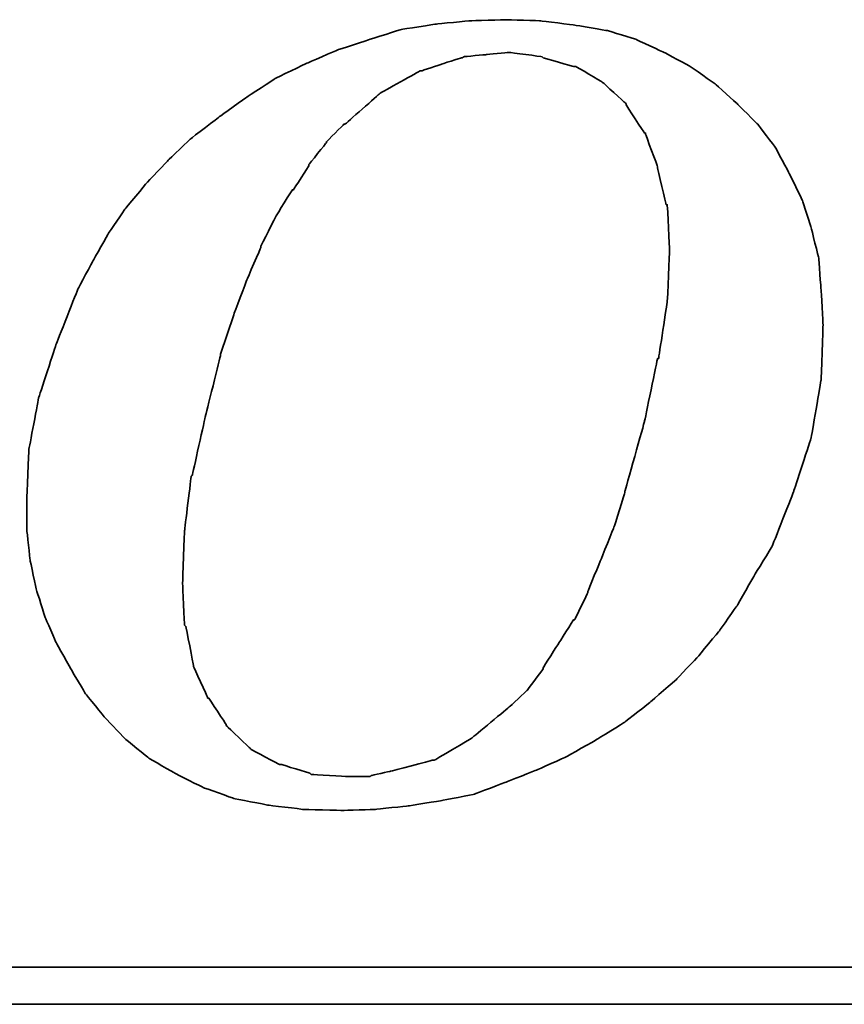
# Model space of a CAD drawing. Header units: millimetres. Extents: x 46 to 338, y 99 to 208.
# Tile 45 of 51: x 278.67 to 283.4, y 131.34 to 137. Entities that reach past the tile are written whole.
import ezdxf

# ---------------------------------------------------------------- set-up
doc = ezdxf.new("R2010")
doc.units = ezdxf.units.MM
doc.layers.add('DIM', color=4, linetype='Continuous')
doc.layers.add('layer 1', color=7, linetype='Continuous')

# ---------------------------------------------------------------- blocks, each defined once
blk = doc.blocks.new('TBI MOTION logo(完整正式版)')
at = {"layer": 'layer 1', "color": 22, "lineweight": 35}
for points, knots in [([(35.79625, -6.98375), (35.79625, -6.98375), (36.23125, -7.43875), (36.23125, -7.43875), (36.23125, -7.43875), (36.23125, -7.43875), (36.75625, -7.87125), (36.75625, -7.87125), (36.75625, -7.87125), (36.75625, -7.87125), (37.33125, -8.20375), (37.33125, -8.20375), (37.33125, -8.20375), (37.33125, -8.20375), (37.95625, -8.51875), (37.95625, -8.51875), (37.95625, -8.51875), (37.95625, -8.51875), (38.62625, -8.75875), (38.62625, -8.75875), (38.62625, -8.75875), (38.62625, -8.75875), (39.37125, -8.90375), (39.37125, -8.90375), (39.37125, -8.90375), (39.37125, -8.90375), (40.14125, -8.99875), (40.14125, -8.99875), (40.14125, -8.99875), (40.14125, -8.99875), (41.02625, -9.02375), (41.02625, -9.02375), (41.02625, -9.02375), (41.02625, -9.02375), (41.74625, -8.99875), (41.74625, -8.99875), (41.74625, -8.99875), (41.74625, -8.99875), (42.46625, -8.92375), (42.46625, -8.92375), (42.46625, -8.92375), (42.46625, -8.92375), (43.21125, -8.80625), (43.21125, -8.80625), (43.21125, -8.80625), (43.21125, -8.80625), (43.93125, -8.66375), (43.93125, -8.66375), (43.93125, -8.66375), (43.93125, -8.66375), (44.62625, -8.39875), (44.62625, -8.39875), (44.62625, -8.39875), (44.62625, -8.39875), (45.29625, -8.13375), (45.29625, -8.13375), (45.29625, -8.13375), (45.29625, -8.13375), (45.94625, -7.84375), (45.94625, -7.84375), (45.94625, -7.84375), (45.94625, -7.84375), (46.61625, -7.46375), (46.61625, -7.46375), (46.61625, -7.46375), (46.61625, -7.46375), (47.24125, -7.07875), (47.24125, -7.07875), (47.24125, -7.07875), (47.24125, -7.07875), (47.81625, -6.62375), (47.81625, -6.62375), (47.81625, -6.62375), (47.81625, -6.62375), (48.36875, -6.14375), (48.36875, -6.14375), (48.36875, -6.14375), (48.36875, -6.14375), (48.84625, -5.64125), (48.84625, -5.64125), (48.84625, -5.64125), (48.84625, -5.64125), (49.32625, -5.06375), (49.32625, -5.06375), (49.32625, -5.06375), (49.32625, -5.06375), (49.71125, -4.51374), (49.71125, -4.51374), (49.71125, -4.51374), (49.71125, -4.51374), (50.09625, -3.83874), (50.09625, -3.83874), (50.09625, -3.83874), (50.09625, -3.83874), (50.48125, -3.21374), (50.48125, -3.21374), (50.48125, -3.21374), (50.48125, -3.21374), (50.96125, -1.99125), (50.96125, -1.99125), (50.96125, -1.99125), (50.96125, -1.99125), (51.34375, -0.81875), (51.34375, -0.81875), (51.34375, -0.81875), (51.34375, -0.81875), (51.56125, 0.45624), (51.56125, 0.45624), (51.56125, 0.45624), (51.56125, 0.45624), (51.60625, 1.67624), (51.60625, 1.67624), (51.60625, 1.67624), (51.60625, 1.67624), (51.56125, 2.44625), (51.56125, 2.44625), (51.56125, 2.44625), (51.56125, 2.44625), (51.51125, 3.14125), (51.51125, 3.14125), (51.51125, 3.14125), (51.51125, 3.14125), (51.34375, 3.81125), (51.34375, 3.81125), (51.34375, 3.81125), (51.34375, 3.81125), (51.15125, 4.41125), (51.15125, 4.41125), (51.15125, 4.41125), (51.15125, 4.41125), (50.86125, 5.01125), (50.86125, 5.01125), (50.86125, 5.01125), (50.86125, 5.01125), (50.55125, 5.58875), (50.55125, 5.58875), (50.55125, 5.58875), (50.55125, 5.58875), (50.16625, 6.09125), (50.16625, 6.09125), (50.16625, 6.09125), (50.16625, 6.09125), (49.71125, 6.54875), (49.71125, 6.54875), (49.71125, 6.54875), (49.71125, 6.54875), (49.23125, 6.98125), (49.23125, 6.98125), (49.23125, 6.98125), (49.23125, 6.98125), (48.67875, 7.36625), (48.67875, 7.36625), (48.67875, 7.36625), (48.67875, 7.36625), (48.10375, 7.67625), (48.10375, 7.67625), (48.10375, 7.67625), (48.10375, 7.67625), (47.48125, 7.96375), (47.48125, 7.96375), (47.48125, 7.96375), (47.48125, 7.96375), (46.85625, 8.15625), (46.85625, 8.15625), (46.85625, 8.15625), (46.85625, 8.15625), (46.13625, 8.27624), (46.13625, 8.27624), (46.13625, 8.27624), (46.13625, 8.27624), (45.39125, 8.37125), (45.39125, 8.37125), (45.39125, 8.37125), (45.39125, 8.37125), (44.62625, 8.39624), (44.62625, 8.39624), (44.62625, 8.39624), (44.62625, 8.39624), (43.83625, 8.37125), (43.83625, 8.37125), (43.83625, 8.37125), (43.83625, 8.37125), (43.09125, 8.30125), (43.09125, 8.30125), (43.09125, 8.30125), (43.09125, 8.30125), (42.32125, 8.18125), (42.32125, 8.18125), (42.32125, 8.18125), (42.32125, 8.18125), (41.62875, 7.96375), (41.62875, 7.96375), (41.62875, 7.96375), (41.62875, 7.96375), (40.90625, 7.72625), (40.90625, 7.72625), (40.90625, 7.72625), (40.90625, 7.72625), (40.23624, 7.43625), (40.23624, 7.43625), (40.23624, 7.43625), (40.23624, 7.43625), (39.54124, 7.10125), (39.54124, 7.10125), (39.54124, 7.10125), (39.54124, 7.10125), (38.91625, 6.69125), (38.91625, 6.69125), (38.91625, 6.69125), (38.91625, 6.69125), (38.31625, 6.26125), (38.31625, 6.26125), (38.31625, 6.26125), (38.31625, 6.26125), (37.69125, 5.78125), (37.69125, 5.78125), (37.69125, 5.78125), (37.69125, 5.78125), (37.18625, 5.30125), (37.18625, 5.30125), (37.18625, 5.30125), (37.18625, 5.30125), (36.70625, 4.79624), (36.70625, 4.79624), (36.70625, 4.79624), (36.70625, 4.79624), (36.23125, 4.22125), (36.23125, 4.22125), (36.23125, 4.22125), (36.23125, 4.22125), (35.87124, 3.69375), (35.87124, 3.69375), (35.87124, 3.69375), (35.87124, 3.69375), (35.53125, 3.09125), (35.53125, 3.09125), (35.53125, 3.09125), (35.53125, 3.09125), (35.19875, 2.47125), (35.19875, 2.47125), (35.19875, 2.47125), (35.19875, 2.47125), (34.71625, 1.24625), (34.71625, 1.24625), (34.71625, 1.24625), (34.71625, 1.24625), (34.33125, 0.06874), (34.33125, 0.06874), (34.33125, 0.06874), (34.33125, 0.06874), (34.11625, -1.07875), (34.11625, -1.07875), (34.11625, -1.07875), (34.11625, -1.07875), (34.07125, -2.15875), (34.07125, -2.15875), (34.07125, -2.15875), (34.07125, -2.15875), (34.07125, -2.85375), (34.07125, -2.85375), (34.07125, -2.85375), (34.07125, -2.85375), (34.14125, -3.50375), (34.14125, -3.50375), (34.14125, -3.50375), (34.14125, -3.50375), (34.28625, -4.17375), (34.28625, -4.17375), (34.28625, -4.17375), (34.28625, -4.17375), (34.47625, -4.77624), (34.47625, -4.77624), (34.47625, -4.77624), (34.47625, -4.77624), (34.71625, -5.32625), (34.71625, -5.32625), (34.71625, -5.32625), (34.71625, -5.32625), (35.05375, -5.92875), (35.05375, -5.92875), (35.05375, -5.92875), (35.05375, -5.92875), (35.36375, -6.45375), (35.36375, -6.45375), (35.36375, -6.45375), (35.36375, -6.45375), (35.79625, -6.98375), (35.79625, -6.98375)], [0, 0, 0, 0, 0.01388889, 0.01388889, 0.01388889, 0.0138889, 0.02777778, 0.02777778, 0.02777778, 0.02777779, 0.04166667, 0.04166667, 0.04166667, 0.04166668, 0.05555556, 0.05555556, 0.05555556, 0.05555557, 0.06944444, 0.06944444, 0.06944444, 0.06944445, 0.08333333, 0.08333333, 0.08333333, 0.08333334, 0.09722222, 0.09722222, 0.09722222, 0.09722223, 0.11111111, 0.11111111, 0.11111111, 0.11111112, 0.125, 0.125, 0.125, 0.12500001, 0.13888889, 0.13888889, 0.13888889, 0.1388889, 0.15277778, 0.15277778, 0.15277778, 0.15277779, 0.16666667, 0.16666667, 0.16666667, 0.16666668, 0.18055556, 0.18055556, 0.18055556, 0.18055557, 0.19444444, 0.19444444, 0.19444444, 0.19444445, 0.20833333, 0.20833333, 0.20833333, 0.20833334, 0.22222222, 0.22222222, 0.22222222, 0.22222223, 0.23611111, 0.23611111, 0.23611111, 0.23611112, 0.25, 0.25, 0.25, 0.25000001, 0.26388889, 0.26388889, 0.26388889, 0.2638889, 0.27777778, 0.27777778, 0.27777778, 0.27777779, 0.29166667, 0.29166667, 0.29166667, 0.29166668, 0.30555556, 0.30555556, 0.30555556, 0.30555557, 0.31944444, 0.31944444, 0.31944444, 0.31944445, 0.33333333, 0.33333333, 0.33333333, 0.33333334, 0.34722222, 0.34722222, 0.34722222, 0.34722223, 0.36111111, 0.36111111, 0.36111111, 0.36111112, 0.375, 0.375, 0.375, 0.37500001, 0.38888889, 0.38888889, 0.38888889, 0.3888889, 0.40277778, 0.40277778, 0.40277778, 0.40277779, 0.41666667, 0.41666667, 0.41666667, 0.41666668, 0.43055556, 0.43055556, 0.43055556, 0.43055557, 0.44444444, 0.44444444, 0.44444444, 0.44444445, 0.45833333, 0.45833333, 0.45833333, 0.45833334, 0.47222222, 0.47222222, 0.47222222, 0.47222223, 0.48611111, 0.48611111, 0.48611111, 0.48611112, 0.5, 0.5, 0.5, 0.50000001, 0.51388889, 0.51388889, 0.51388889, 0.5138889, 0.52777778, 0.52777778, 0.52777778, 0.52777779, 0.54166667, 0.54166667, 0.54166667, 0.54166668, 0.55555556, 0.55555556, 0.55555556, 0.55555557, 0.56944444, 0.56944444, 0.56944444, 0.56944445, 0.58333333, 0.58333333, 0.58333333, 0.58333334, 0.59722222, 0.59722222, 0.59722222, 0.59722223, 0.61111111, 0.61111111, 0.61111111, 0.61111112, 0.625, 0.625, 0.625, 0.62500001, 0.63888889, 0.63888889, 0.63888889, 0.6388889, 0.65277778, 0.65277778, 0.65277778, 0.65277779, 0.66666667, 0.66666667, 0.66666667, 0.66666668, 0.68055556, 0.68055556, 0.68055556, 0.68055557, 0.69444444, 0.69444444, 0.69444444, 0.69444445, 0.70833333, 0.70833333, 0.70833333, 0.70833334, 0.72222222, 0.72222222, 0.72222222, 0.72222223, 0.73611111, 0.73611111, 0.73611111, 0.73611112, 0.75, 0.75, 0.75, 0.75000001, 0.76388889, 0.76388889, 0.76388889, 0.7638889, 0.77777778, 0.77777778, 0.77777778, 0.77777779, 0.79166667, 0.79166667, 0.79166667, 0.79166668, 0.80555556, 0.80555556, 0.80555556, 0.80555557, 0.81944444, 0.81944444, 0.81944444, 0.81944445, 0.83333333, 0.83333333, 0.83333333, 0.83333334, 0.84722222, 0.84722222, 0.84722222, 0.84722223, 0.86111111, 0.86111111, 0.86111111, 0.86111112, 0.875, 0.875, 0.875, 0.87500001, 0.88888889, 0.88888889, 0.88888889, 0.8888889, 0.90277778, 0.90277778, 0.90277778, 0.90277779, 0.91666667, 0.91666667, 0.91666667, 0.91666668, 0.93055556, 0.93055556, 0.93055556, 0.93055557, 0.94444444, 0.94444444, 0.94444444, 0.94444445, 0.95833333, 0.95833333, 0.95833333, 0.95833334, 0.97222222, 0.97222222, 0.97222222, 0.97222223, 0.98611111, 0.98611111, 0.98611111, 0.98611112, 1, 1, 1, 1]), ([(38.33875, 1.03124), (38.33875, 1.03124), (38.62625, 1.89625), (38.62625, 1.89625), (38.62625, 1.89625), (38.62625, 1.89625), (38.91625, 2.66375), (38.91625, 2.66375), (38.91625, 2.66375), (38.91625, 2.66375), (39.22625, 3.38125), (39.22625, 3.38125), (39.22625, 3.38125), (39.22625, 3.38125), (39.22625, 3.40624), (39.22625, 3.40624), (39.22625, 3.40624), (39.22625, 3.40624), (39.56124, 4.07624), (39.56124, 4.07624), (39.56124, 4.07624), (39.56124, 4.07624), (39.92125, 4.65125), (39.92125, 4.65125), (39.92125, 4.65125), (39.92125, 4.65125), (39.94625, 4.65125), (39.94625, 4.65125), (39.94625, 4.65125), (39.94625, 4.65125), (40.28125, 5.17875), (40.28125, 5.17875), (40.28125, 5.17875), (40.28125, 5.17875), (40.28125, 5.20375), (40.28125, 5.20375), (40.28125, 5.20375), (40.28125, 5.20375), (40.66875, 5.68625), (40.66875, 5.68625), (40.66875, 5.68625), (40.66875, 5.68625), (40.66875, 5.70625), (40.66875, 5.70625), (40.66875, 5.70625), (40.66875, 5.70625), (41.05124, 6.09125), (41.05124, 6.09125), (41.05124, 6.09125), (41.05124, 6.09125), (41.07625, 6.09125), (41.07625, 6.09125), (41.07625, 6.09125), (41.07625, 6.09125), (41.84125, 6.76625), (41.84125, 6.76625), (41.84125, 6.76625), (41.84125, 6.76625), (41.86625, 6.78625), (41.86625, 6.78625), (41.86625, 6.78625), (41.86625, 6.78625), (42.73125, 7.26624), (42.73125, 7.26624), (42.73125, 7.26624), (42.73125, 7.26624), (42.75625, 7.26624), (42.75625, 7.26624), (42.75625, 7.26624), (42.75625, 7.26624), (43.18625, 7.41125), (43.18625, 7.41125), (43.18625, 7.41125), (43.18625, 7.41125), (43.64125, 7.55625), (43.64125, 7.55625), (43.64125, 7.55625), (43.64125, 7.55625), (43.66625, 7.55625), (43.66625, 7.55625), (43.66625, 7.55625), (43.66625, 7.55625), (43.69125, 7.58124), (43.69125, 7.58124), (43.69125, 7.58124), (43.69125, 7.58124), (44.19125, 7.62625), (44.19125, 7.62625), (44.19125, 7.62625), (44.19125, 7.62625), (44.67125, 7.67625), (44.67125, 7.67625), (44.67125, 7.67625), (44.67125, 7.67625), (44.69625, 7.67625), (44.69625, 7.67625), (44.69625, 7.67625), (44.69625, 7.67625), (45.41875, 7.58124), (45.41875, 7.58124), (45.41875, 7.58124), (45.41875, 7.58124), (45.44125, 7.55625), (45.44125, 7.55625), (45.44125, 7.55625), (45.44125, 7.55625), (46.11125, 7.36625), (46.11125, 7.36625), (46.11125, 7.36625), (46.11125, 7.36625), (46.13625, 7.36625), (46.13625, 7.36625), (46.13625, 7.36625), (46.13625, 7.36625), (46.15875, 7.36625), (46.15875, 7.36625), (46.15875, 7.36625), (46.15875, 7.36625), (46.73625, 7.02624), (46.73625, 7.02624), (46.73625, 7.02624), (46.73625, 7.02624), (46.76125, 7.00624), (46.76125, 7.00624), (46.76125, 7.00624), (46.76125, 7.00624), (47.24125, 6.57124), (47.24125, 6.57124), (47.24125, 6.57124), (47.24125, 6.57124), (47.26625, 6.54875), (47.26625, 6.54875), (47.26625, 6.54875), (47.26625, 6.54875), (47.26625, 6.52375), (47.26625, 6.52375), (47.26625, 6.52375), (47.26625, 6.52375), (47.67375, 5.89875), (47.67375, 5.89875), (47.67375, 5.89875), (47.67375, 5.89875), (47.69625, 5.89875), (47.69625, 5.89875), (47.69625, 5.89875), (47.69625, 5.89875), (47.69625, 5.87625), (47.69625, 5.87625), (47.69625, 5.87625), (47.69625, 5.87625), (47.96125, 5.15625), (47.96125, 5.15625), (47.96125, 5.15625), (47.96125, 5.15625), (47.96125, 5.13125), (47.96125, 5.13125), (47.96125, 5.13125), (47.96125, 5.13125), (48.15125, 4.31875), (48.15125, 4.31875), (48.15125, 4.31875), (48.15125, 4.31875), (48.17625, 4.31875), (48.17625, 4.31875), (48.17625, 4.31875), (48.17625, 4.31875), (48.17625, 4.29125), (48.17625, 4.29125), (48.17625, 4.29125), (48.17625, 4.29125), (48.22625, 3.33125), (48.22625, 3.33125), (48.22625, 3.33125), (48.22625, 3.33125), (48.22625, 3.30875), (48.22625, 3.30875), (48.22625, 3.30875), (48.22625, 3.30875), (48.17625, 2.20624), (48.17625, 2.20624), (48.17625, 2.20624), (48.17625, 2.20624), (48.17625, 2.18124), (48.17625, 2.18124), (48.17625, 2.18124), (48.17625, 2.18124), (47.98375, 0.93624), (47.98375, 0.93624), (47.98375, 0.93624), (47.98375, 0.93624), (47.96125, 0.93624), (47.96125, 0.93624), (47.96125, 0.93624), (47.96125, 0.93624), (47.67375, -0.45874), (47.67375, -0.45874), (47.67375, -0.45874), (47.67375, -0.45874), (47.24125, -1.99125), (47.24125, -1.99125), (47.24125, -1.99125), (47.24125, -1.99125), (47.24125, -2.01874), (47.24125, -2.01874), (47.24125, -2.01874), (47.24125, -2.01874), (47.00125, -2.78375), (47.00125, -2.78375), (47.00125, -2.78375), (47.00125, -2.78375), (46.71125, -3.50375), (46.71125, -3.50375), (46.71125, -3.50375), (46.71125, -3.50375), (46.42625, -4.19875), (46.42625, -4.19875), (46.42625, -4.19875), (46.42625, -4.19875), (46.42625, -4.22375), (46.42625, -4.22375), (46.42625, -4.22375), (46.42625, -4.22375), (46.13625, -4.82374), (46.13625, -4.82374), (46.13625, -4.82374), (46.13625, -4.82374), (46.11125, -4.82374), (46.11125, -4.82374), (46.11125, -4.82374), (46.11125, -4.82374), (45.77625, -5.35125), (45.77625, -5.35125), (45.77625, -5.35125), (45.77625, -5.35125), (45.44125, -5.87875), (45.44125, -5.87875), (45.44125, -5.87875), (45.44125, -5.87875), (45.44125, -5.90375), (45.44125, -5.90375), (45.44125, -5.90375), (45.44125, -5.90375), (45.10625, -6.35875), (45.10625, -6.35875), (45.10625, -6.35875), (45.10625, -6.35875), (45.08125, -6.38375), (45.08125, -6.38375), (45.08125, -6.38375), (45.08125, -6.38375), (44.69625, -6.74375), (44.69625, -6.74375), (44.69625, -6.74375), (44.69625, -6.74375), (43.88375, -7.41625), (43.88375, -7.41625), (43.88375, -7.41625), (43.88375, -7.41625), (43.85625, -7.43875), (43.85625, -7.43875), (43.85625, -7.43875), (43.85625, -7.43875), (43.04125, -7.91875), (43.04125, -7.91875), (43.04125, -7.91875), (43.04125, -7.91875), (43.01625, -7.91875), (43.01625, -7.91875), (43.01625, -7.91875), (43.01625, -7.91875), (42.99625, -7.91875), (42.99625, -7.91875), (42.99625, -7.91875), (42.99625, -7.91875), (42.08125, -8.15875), (42.08125, -8.15875), (42.08125, -8.15875), (42.08125, -8.15875), (41.65125, -8.25625), (41.65125, -8.25625), (41.65125, -8.25625), (41.65125, -8.25625), (41.62875, -8.27875), (41.62875, -8.27875), (41.62875, -8.27875), (41.62875, -8.27875), (41.60125, -8.27875), (41.60125, -8.27875), (41.60125, -8.27875), (41.60125, -8.27875), (41.12125, -8.27875), (41.12125, -8.27875), (41.12125, -8.27875), (41.12125, -8.27875), (40.35624, -8.23125), (40.35624, -8.23125), (40.35624, -8.23125), (40.35624, -8.23125), (40.33125, -8.23125), (40.33125, -8.23125), (40.33125, -8.23125), (40.33125, -8.23125), (40.30625, -8.20375), (40.30625, -8.20375), (40.30625, -8.20375), (40.30625, -8.20375), (39.68375, -8.01375), (39.68375, -8.01375), (39.68375, -8.01375), (39.68375, -8.01375), (39.66124, -8.01375), (39.66124, -8.01375), (39.66124, -8.01375), (39.66124, -8.01375), (39.63625, -8.01375), (39.63625, -8.01375), (39.63625, -8.01375), (39.63625, -8.01375), (39.01125, -7.67875), (39.01125, -7.67875), (39.01125, -7.67875), (39.01125, -7.67875), (38.98875, -7.65375), (38.98875, -7.65375), (38.98875, -7.65375), (38.98875, -7.65375), (38.48625, -7.17375), (38.48625, -7.17375), (38.48625, -7.17375), (38.48625, -7.17375), (38.45875, -7.14875), (38.45875, -7.14875), (38.45875, -7.14875), (38.45875, -7.14875), (38.45875, -7.12875), (38.45875, -7.12875), (38.45875, -7.12875), (38.45875, -7.12875), (38.07625, -6.54875), (38.07625, -6.54875), (38.07625, -6.54875), (38.07625, -6.54875), (38.05125, -6.54875), (38.05125, -6.54875), (38.05125, -6.54875), (38.05125, -6.54875), (38.05125, -6.52875), (38.05125, -6.52875), (38.05125, -6.52875), (38.05125, -6.52875), (37.74125, -5.85375), (37.74125, -5.85375), (37.74125, -5.85375), (37.74125, -5.85375), (37.74125, -5.82875), (37.74125, -5.82875), (37.74125, -5.82875), (37.74125, -5.82875), (37.57375, -4.96875), (37.57375, -4.96875), (37.57375, -4.96875), (37.57375, -4.96875), (37.54625, -4.94375), (37.54625, -4.94375), (37.54625, -4.94375), (37.54625, -4.94375), (37.50125, -4.03375), (37.50125, -4.03375), (37.50125, -4.03375), (37.50125, -4.03375), (37.50125, -4.00875), (37.50125, -4.00875), (37.50125, -4.00875), (37.50125, -4.00875), (37.54625, -2.85375), (37.54625, -2.85375), (37.54625, -2.85375), (37.54625, -2.85375), (37.69125, -1.65875), (37.69125, -1.65875), (37.69125, -1.65875), (37.69125, -1.65875), (37.71624, -1.63375), (37.71624, -1.63375), (37.71624, -1.63375), (37.71624, -1.63375), (38.00375, -0.33875), (38.00375, -0.33875), (38.00375, -0.33875), (38.00375, -0.33875), (38.33875, 1.00624), (38.33875, 1.00624), (38.33875, 1.00624), (38.33875, 1.00624), (38.33875, 1.03124), (38.33875, 1.03124)], [0, 0, 0, 0, 0.01010101, 0.01010101, 0.01010101, 0.01010102, 0.02020202, 0.02020202, 0.02020202, 0.02020203, 0.03030303, 0.03030303, 0.03030303, 0.03030304, 0.04040404, 0.04040404, 0.04040404, 0.04040405, 0.05050505, 0.05050505, 0.05050505, 0.05050506, 0.06060606, 0.06060606, 0.06060606, 0.06060607, 0.07070707, 0.07070707, 0.07070707, 0.07070708, 0.08080808, 0.08080808, 0.08080808, 0.08080809, 0.09090909, 0.09090909, 0.09090909, 0.0909091, 0.1010101, 0.1010101, 0.1010101, 0.10101011, 0.11111111, 0.11111111, 0.11111111, 0.11111112, 0.12121212, 0.12121212, 0.12121212, 0.12121213, 0.13131313, 0.13131313, 0.13131313, 0.13131314, 0.14141414, 0.14141414, 0.14141414, 0.14141415, 0.15151515, 0.15151515, 0.15151515, 0.15151516, 0.16161616, 0.16161616, 0.16161616, 0.16161617, 0.17171717, 0.17171717, 0.17171717, 0.17171718, 0.18181818, 0.18181818, 0.18181818, 0.18181819, 0.19191919, 0.19191919, 0.19191919, 0.1919192, 0.2020202, 0.2020202, 0.2020202, 0.20202021, 0.21212121, 0.21212121, 0.21212121, 0.21212122, 0.22222222, 0.22222222, 0.22222222, 0.22222223, 0.23232323, 0.23232323, 0.23232323, 0.23232324, 0.24242424, 0.24242424, 0.24242424, 0.24242425, 0.25252525, 0.25252525, 0.25252525, 0.25252526, 0.26262626, 0.26262626, 0.26262626, 0.26262627, 0.27272727, 0.27272727, 0.27272727, 0.27272728, 0.28282828, 0.28282828, 0.28282828, 0.28282829, 0.29292929, 0.29292929, 0.29292929, 0.2929293, 0.3030303, 0.3030303, 0.3030303, 0.30303031, 0.31313131, 0.31313131, 0.31313131, 0.31313132, 0.32323232, 0.32323232, 0.32323232, 0.32323233, 0.33333333, 0.33333333, 0.33333333, 0.33333334, 0.34343434, 0.34343434, 0.34343434, 0.34343435, 0.35353535, 0.35353535, 0.35353535, 0.35353536, 0.36363636, 0.36363636, 0.36363636, 0.36363637, 0.37373737, 0.37373737, 0.37373737, 0.37373738, 0.38383838, 0.38383838, 0.38383838, 0.38383839, 0.39393939, 0.39393939, 0.39393939, 0.3939394, 0.4040404, 0.4040404, 0.4040404, 0.40404041, 0.41414141, 0.41414141, 0.41414141, 0.41414142, 0.42424242, 0.42424242, 0.42424242, 0.42424243, 0.43434343, 0.43434343, 0.43434343, 0.43434344, 0.44444444, 0.44444444, 0.44444444, 0.44444445, 0.45454545, 0.45454545, 0.45454545, 0.45454546, 0.46464646, 0.46464646, 0.46464646, 0.46464647, 0.47474747, 0.47474747, 0.47474747, 0.47474748, 0.48484848, 0.48484848, 0.48484848, 0.48484849, 0.49494949, 0.49494949, 0.49494949, 0.4949495, 0.50505051, 0.50505051, 0.50505051, 0.50505052, 0.51515152, 0.51515152, 0.51515152, 0.51515153, 0.52525253, 0.52525253, 0.52525253, 0.52525254, 0.53535354, 0.53535354, 0.53535354, 0.53535355, 0.54545455, 0.54545455, 0.54545455, 0.54545456, 0.55555556, 0.55555556, 0.55555556, 0.55555557, 0.56565657, 0.56565657, 0.56565657, 0.56565658, 0.57575758, 0.57575758, 0.57575758, 0.57575759, 0.58585859, 0.58585859, 0.58585859, 0.5858586, 0.5959596, 0.5959596, 0.5959596, 0.59595961, 0.60606061, 0.60606061, 0.60606061, 0.60606062, 0.61616162, 0.61616162, 0.61616162, 0.61616163, 0.62626263, 0.62626263, 0.62626263, 0.62626264, 0.63636364, 0.63636364, 0.63636364, 0.63636365, 0.64646465, 0.64646465, 0.64646465, 0.64646466, 0.65656566, 0.65656566, 0.65656566, 0.65656567, 0.66666667, 0.66666667, 0.66666667, 0.66666668, 0.67676768, 0.67676768, 0.67676768, 0.67676769, 0.68686869, 0.68686869, 0.68686869, 0.6868687, 0.6969697, 0.6969697, 0.6969697, 0.69696971, 0.70707071, 0.70707071, 0.70707071, 0.70707072, 0.71717172, 0.71717172, 0.71717172, 0.71717173, 0.72727273, 0.72727273, 0.72727273, 0.72727274, 0.73737374, 0.73737374, 0.73737374, 0.73737375, 0.74747475, 0.74747475, 0.74747475, 0.74747476, 0.75757576, 0.75757576, 0.75757576, 0.75757577, 0.76767677, 0.76767677, 0.76767677, 0.76767678, 0.77777778, 0.77777778, 0.77777778, 0.77777779, 0.78787879, 0.78787879, 0.78787879, 0.7878788, 0.7979798, 0.7979798, 0.7979798, 0.79797981, 0.80808081, 0.80808081, 0.80808081, 0.80808082, 0.81818182, 0.81818182, 0.81818182, 0.81818183, 0.82828283, 0.82828283, 0.82828283, 0.82828284, 0.83838384, 0.83838384, 0.83838384, 0.83838385, 0.84848485, 0.84848485, 0.84848485, 0.84848486, 0.85858586, 0.85858586, 0.85858586, 0.85858587, 0.86868687, 0.86868687, 0.86868687, 0.86868688, 0.87878788, 0.87878788, 0.87878788, 0.87878789, 0.88888889, 0.88888889, 0.88888889, 0.8888889, 0.8989899, 0.8989899, 0.8989899, 0.89898991, 0.90909091, 0.90909091, 0.90909091, 0.90909092, 0.91919192, 0.91919192, 0.91919192, 0.91919193, 0.92929293, 0.92929293, 0.92929293, 0.92929294, 0.93939394, 0.93939394, 0.93939394, 0.93939395, 0.94949495, 0.94949495, 0.94949495, 0.94949496, 0.95959596, 0.95959596, 0.95959596, 0.95959597, 0.96969697, 0.96969697, 0.96969697, 0.96969698, 0.97979798, 0.97979798, 0.97979798, 0.97979799, 0.98989899, 0.98989899, 0.98989899, 0.989899, 1, 1, 1, 1]), ([(75.90875, -9.47875), (75.90875, -9.47875), (75.90875, -12.28625), (75.90875, -12.28625), (75.90875, -12.28625), (75.90875, -12.28625), (75.90875, -12.47875), (75.90875, -12.47875), (75.90875, -12.47875), (75.90875, -12.47875), (75.71625, -12.47875), (75.71625, -12.47875), (75.71625, -12.47875), (75.71625, -12.47875), (-88.32875, -12.47875), (-88.32875, -12.47875), (-88.32875, -12.47875), (-88.32875, -12.47875), (-88.32875, -13.29375), (-88.32875, -13.29375), (-88.32875, -13.29375), (-88.32875, -13.29375), (82.89125, -13.29375), (82.89125, -13.29375), (82.89125, -13.29375), (82.89125, -13.29375), (75.90875, -9.47875), (75.90875, -9.47875)], [0, 0, 0, 0, 0.14285714, 0.14285714, 0.14285714, 0.14285715, 0.28571429, 0.28571429, 0.28571429, 0.2857143, 0.42857143, 0.42857143, 0.42857143, 0.42857144, 0.57142857, 0.57142857, 0.57142857, 0.57142858, 0.71428571, 0.71428571, 0.71428571, 0.71428572, 0.85714286, 0.85714286, 0.85714286, 0.85714287, 1, 1, 1, 1])]:
    blk.add_open_spline(points, degree=3, knots=knots, dxfattribs=at)

msp = doc.modelspace()

# ---------------------------------------------------------------- block references
at = {"layer": 'DIM', "color": 7, "xscale": 0.2606204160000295, "yscale": 0.2606204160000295, "zscale": 0.2606204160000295}
msp.add_blockref('TBI MOTION logo(完整正式版)', (269.8333, 134.8071), dxfattribs=at)

doc.saveas('drawing.dxf')
